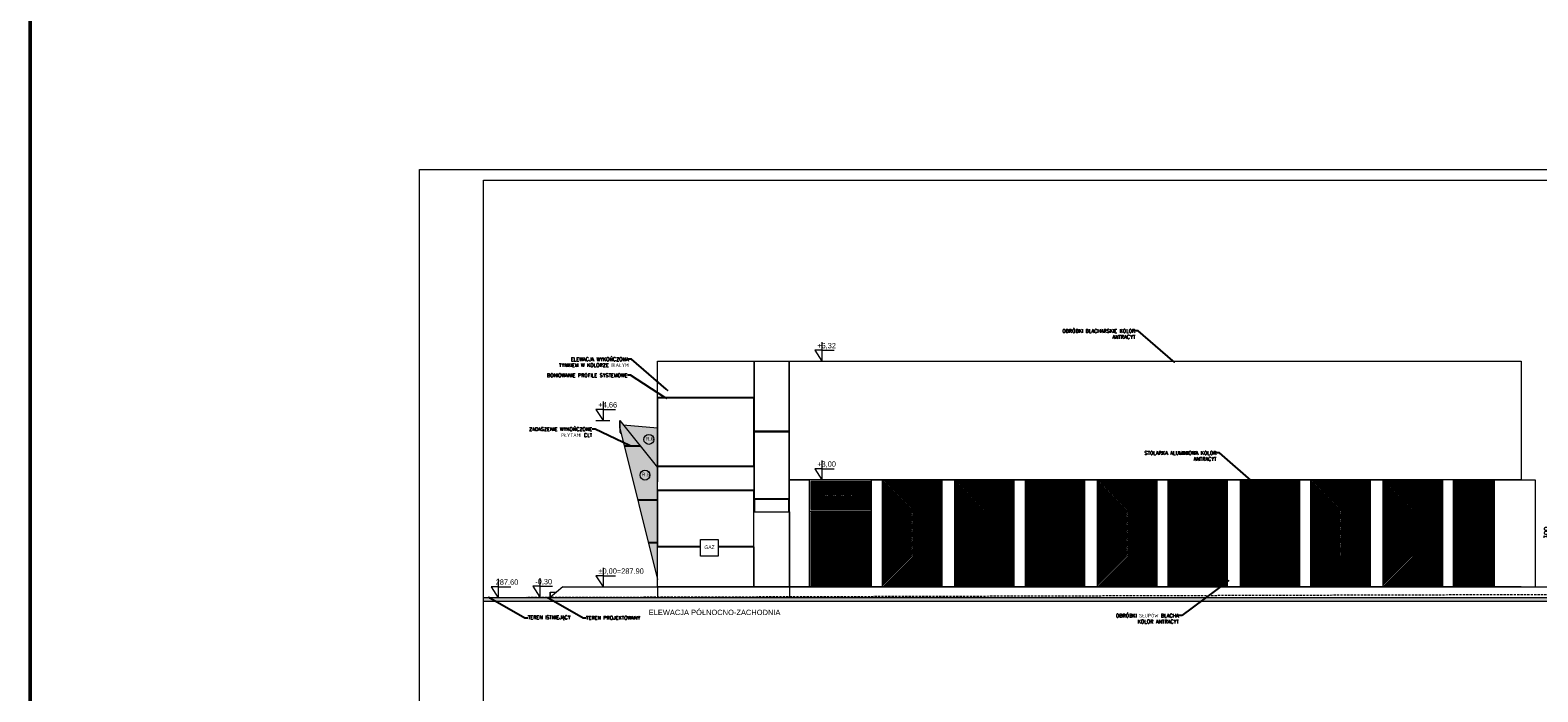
# Model space of a CAD drawing. Header units: millimetres. Extents: x -115268 to 140687, y -37779 to 24471.
# Tile 76 of 256: x 43052 to 47276, y -7935 to -6082. Entities that reach past the tile are written whole.
import ezdxf
from ezdxf import colors
from ezdxf.entities.mleader import LeaderData, LeaderLine
from ezdxf.math import Vec2, Vec3

# ---------------------------------------------------------------- set-up
doc = ezdxf.new("R2010")
doc.units = ezdxf.units.MM
doc.header["$PDMODE"] = 2
doc.header["$PDSIZE"] = 1
doc.linetypes.add('AUSGEZOGEN', pattern=[0])
doc.linetypes.add('DASHED', pattern=[19.05, 12.7, -6.35])
doc.layers.get('0').update_dxf_attribs({"lineweight": 9})
for name, color, linetype, lineweight in [('A stolarka', 4, 'Continuous', 9), ('A_CIENKA', 7, 'Continuous', 9), ('A_gaz', 2, 'Continuous', 5), ('A_HATCH', 8, 'Continuous', 9), ('A_PRZERYW', 8, 'DASHED', 9), ('A_RAMKA', 7, 'Continuous', 9), ('A_WIDOK', 253, 'Continuous', 9), ('\x9dciany', 7, 'Continuous', 9)]:
    doc.layers.add(name, color=color, linetype=linetype, lineweight=lineweight)
doc.layers.add('A_WYMIAR', color=253, linetype='Continuous', lineweight=5, transparency=0.2)
doc.styles.add('Arial', font='arial.ttf')
doc.styles.add('romans 1-100', font='romans.shx', dxfattribs={"width": 0.7, "height": 17})
doc.dimstyles.new('___SKALA_1_100', dxfattribs={"dimscale": 10, "dimtxt": 17, "dimasz": 0.8, "dimexe": 2, "dimexo": 2, "dimgap": 1, "dimtad": 1, "dimdec": 4, "dimrnd": 0.5, "dimdsep": 46, "dimtxsty": 'romans 1-100', "dimblk": 'ARCHTICK', "dimcen": 0.1, "dimdle": 1, "dimse1": 1, "dimse2": 1, "dimadec": 0, "dimazin": 0, "dimtfac": 1, "dimtdec": 4, "dimtix": 1, "dimtmove": 0, "dimatfit": 3, "dimldrblk": 'ARCHTICK', "dimfxl": 6, "dimfxlon": 1, "dimtolj": 1, "dimarcsym": 0})
pattern_1 = [(45, (-585.884, -2125.4363), (-2.24506403, 2.24506403), [])]

# ---------------------------------------------------------------- blocks, each defined once
blk = doc.blocks.new('_Dot')
at = {"color": 0, "linetype": 'ByBlock', "lineweight": -2}
blk.add_line((-0.5, 0), (-1, 0), dxfattribs=at)
at = {"color": 0, "linetype": 'ByBlock', "const_width": 0.5}
blk.add_lwpolyline([(-0.25, 0, 1), (0.25, 0, 1)], format="xyb", close=True, dxfattribs=at)
blk = doc.blocks.new('_ArchTick')
at = {"color": 0, "linetype": 'ByBlock', "const_width": 0.15}
blk.add_lwpolyline([(-0.5, -0.5), (0.5, 0.5)], dxfattribs=at)
blk = doc.blocks.new('*D793')
at = {"layer": 'A_WIDOK', "color": 0, "lineweight": -2, "transparency": 16777216}
blk.add_line((47321, -7330.2), (47321, -7650), dxfattribs=at)
at = {"layer": 'Defpoints', "color": 0, "transparency": 16777216}
for p in [(47202.5, -7340.2), (47202.5, -7640), (47321, -7640)]:
    blk.add_point(p, dxfattribs=at)
at = {"layer": 'A_WIDOK', "color": 0, "lineweight": -2, "transparency": 16777216, "xscale": 8, "yscale": 8, "zscale": 8}
for p, rotation in [((47321, -7340.2), 90), ((47321, -7640), 270)]:
    blk.add_blockref('_ArchTick', p, dxfattribs=dict(at, rotation=rotation))
at = {"layer": 'A_WIDOK', "color": 0, "transparency": 16777216, "insert": (47302.5, -7490.1), "char_height": 17, "attachment_point": 5, "rotation": 90, "style": 'romans 1-100'}
blk.add_mtext('\\A1;300', dxfattribs=at)

msp = doc.modelspace()

# ---------------------------------------------------------------- hatches: boundary and pattern name
at = {"layer": 'A_CIENKA', "transparency": 33554534}
h = msp.add_hatch(color=34, dxfattribs=at)
h.dxf.hatch_style = 1
h.paths.add_polyline_path([(44809.18633, -7517.77992), (44783.65954, -7517.77992), (44809.18633, -7620.55196)])
h.paths.add_polyline_path([(44809.18633, -7398.4075), (44754.00949, -7398.4075), (44783.318, -7516.4049), (44809.18633, -7516.4049)])
h.paths.add_polyline_path([(44809.18633, -7326.87628), (44753.98318, -7247.38899), (44716.49911, -7247.38899), (44753.51274, -7396.40755), (44809.18633, -7396.40755)])
h.paths.add_polyline_path([(44703.91297, -7175.29263), (44703.83729, -7196.41195), (44716.01535, -7245.44135), (44752.63057, -7245.44135)])
h.paths.add_polyline_path([(44703.86463, -7207.09029), (44703.86751, -7208.21749), (44707.89824, -7212.76152), (44707.6524, -7211.77173)], flags=17)
h.paths.add_polyline_path([(44703.85917, -7204.95776), (44703.86463, -7207.09029), (44707.6524, -7211.77173), (44706.89047, -7208.70419)], flags=17)
h.paths.add_polyline_path([(46801.53337, -7932.30775), (47056.81475, -7932.30775), (47056.81475, -7773.28317), (46801.53337, -7773.28317)], flags=9)
h.paths.add_polyline_path([(48059.80164, -9272.5469), (48119.74024, -9272.5469), (48119.74024, -9241.63626), (48059.80164, -9241.63626)], flags=9)
h.paths.add_polyline_path([(48071.79527, -9384.16198), (48123.55857, -9384.16198), (48123.55857, -9353.25134), (48071.79527, -9353.25134)], flags=9)
h.paths.add_polyline_path([(48029.9193, -9155.37366), (48150.36951, -9155.37366), (48150.36951, -9124.46302), (48029.9193, -9124.46302)], flags=9)
h.paths.add_polyline_path([(44806.30489, -9011.3858), (45209.67801, -9011.3858), (45209.67801, -8980.47516), (44806.30489, -8980.47516)], flags=9)
h.paths.add_polyline_path([(44780.2353, -7732.38713), (45156.85194, -7732.38713), (45156.85194, -7701.47649), (44780.2353, -7701.47649)], flags=9)
h = msp.add_hatch(color=34, dxfattribs=at)
h.dxf.hatch_style = 1
h.paths.add_polyline_path([(44752.63057, -7245.44135), (44760.03538, -7245.44135), (44761.59358, -7247.38899), (44753.98318, -7247.38899), (44809.18633, -7326.87628), (44809.18633, -7196.51638), (44712.87366, -7188.19518)])
at = {"layer": 'A_HATCH', "true_color": 0x000000, "transparency": 33554559}
h = msp.add_hatch(color=18, dxfattribs=at)
h.dxf.hatch_style = 1
h.paths.add_polyline_path([(47808.12011, -7671.01702), (44322.30594, -7671.01702), (44322.30594, -7682.55813), (47808.12011, -7682.55813)])
at = {"layer": '\x9dciany', "true_color": 0x636466, "transparency": 33554534}
h = msp.add_hatch(dxfattribs=at)
h.set_pattern_fill('ANSI31', color=251)
h.set_pattern_definition(pattern_1)
h.paths.add_polyline_path([(45409.18633, -7424.25082), (45409.18633, -7346.25737), (45239.18535, -7346.25737), (45239.18535, -7424.25082)])
h = msp.add_hatch(dxfattribs=at)
h.set_pattern_fill('ANSI31', color=251, angle=-2e-14)
h.paths.add_polyline_path([(45606.68633, -7341.24856), (45439.18633, -7341.24825), (45439.18633, -7641.01422), (45606.68633, -7641.01453)])
h.paths.add_polyline_path([(45809.14032, -7341.25106), (45641.68633, -7341.24856), (45641.68633, -7641.01453), (45809.14032, -7641.01702)])
h.paths.add_polyline_path([(46006.68633, -7341.25106), (45839.18633, -7341.24887), (45839.18633, -7641.01483), (46006.68633, -7641.01702)])
h.paths.add_polyline_path([(46209.12768, -7341.25106), (46041.68633, -7341.25106), (46041.68633, -7641.01702), (46209.12768, -7641.01702)])
h.paths.add_polyline_path([(46406.68633, -7341.25106), (46239.18633, -7341.25106), (46239.18633, -7641.01702), (46406.68633, -7641.01702)])
h.paths.add_polyline_path([(46609.1542, -7341.25106), (46441.68633, -7341.24979), (46441.68633, -7641.01576), (46609.1542, -7641.01702)])
h.paths.add_polyline_path([(46806.68633, -7341.25041), (46639.18633, -7341.25106), (46639.18633, -7641.01702), (46806.68633, -7641.01637)])
h.paths.add_polyline_path([(47009.1496, -7341.25106), (46841.68633, -7341.25106), (46841.68633, -7641.01702), (47009.1496, -7641.01702)])
h.paths.add_polyline_path([(47154.18633, -7341.25095), (47039.18633, -7341.25073), (47039.18633, -7641.0167), (47154.18633, -7641.01691)])
h = msp.add_hatch(dxfattribs=at)
h.set_pattern_fill('ANSI31', color=251)
h.set_pattern_definition(pattern_1)
h.paths.add_polyline_path([(45239.18633, -7433.25755), (45409.18633, -7433.25572), (45409.18633, -7639.25319), (45239.18633, -7639.25502)])

# ---------------------------------------------------------------- linework, layer by layer
at = {"color": 7, "linetype": 'AUSGEZOGEN', "lineweight": 0}
msp.add_line((47229.18633, -7641.01702), (44809.18633, -7641.01702), dxfattribs=at)
at = {"ltscale": 0.5}
for points in [[(45234.18535, -7429.25082), (45409.18633, -7429.25082), (45409.18633, -7341.25737), (45234.18535, -7341.25737)], [(45239.18535, -7424.25082), (45409.18633, -7424.25082), (45409.18633, -7346.25737), (45239.18535, -7346.25737)]]:
    msp.add_lwpolyline(points, close=True, dxfattribs=at)
at = {"layer": 'A stolarka', "color": 3, "lineweight": 50}
msp.add_lwpolyline([(43051.8412, 1808.6369), (64269.45076, 1808.6369), (64269.45076, -17061.84221), (43051.8412, -17061.84221)], close=True, dxfattribs=at)
at = {"layer": 'A_CIENKA'}
for p, q in [((45269.98289, -6956.10035), (45269.98289, -7009.5285)), ((45179.18629, -7009.5285), (47229.18608, -7009.5285)), ((45179.18629, -7341.25106), (45179.18629, -7009.5285)), ((45269.98289, -6978.74541), (45249.98289, -6978.74541)), ((45249.98289, -6978.74541), (45269.98289, -7009.5285)), ((45269.98289, -6978.74541), (45304.89329, -6978.74541)), ((47229.18608, -7009.5285), (47229.18608, -7341.25106)), ((44656.97307, -7121.86448), (44656.97307, -7175.29263)), ((44656.97307, -7144.50954), (44636.97307, -7144.50954)), ((44636.97307, -7144.50954), (44656.97307, -7175.29263)), ((44636.97307, -7175.29263), (44675.52372, -7175.29263)), ((44656.97307, -7144.50954), (44691.88346, -7144.50954)), ((44703.83729, -7196.41195), (44809.18633, -7620.55196)), ((44703.84204, -7198.26412), (44704.49902, -7199.07609)), ((44703.84769, -7200.47404), (44705.28856, -7202.25481)), ((44703.85383, -7202.87261), (44706.14551, -7205.70491)), ((44703.85917, -7204.95776), (44706.89047, -7208.70419)), ((44703.86463, -7207.09029), (44707.6524, -7211.77173)), ((44703.86751, -7208.21749), (44707.89824, -7212.76152)), ((44716.01535, -7245.44135), (44760.03538, -7245.44135)), ((44716.49911, -7247.38899), (44761.59358, -7247.38899)), ((45269.98289, -7287.82291), (45269.98289, -7341.25106)), ((47229.18608, -7341.25106), (45179.18629, -7341.25106)), ((45269.98289, -7310.46797), (45249.98289, -7310.46797)), ((45249.98289, -7310.46797), (45269.98289, -7341.25106)), ((45269.98289, -7310.46797), (45304.89329, -7310.46797)), ((44753.51274, -7396.40755), (44809.18633, -7396.40755)), ((44754.00949, -7398.4075), (44809.18633, -7398.4075)), ((44783.318, -7516.4049), (44809.18633, -7516.4049)), ((44783.65954, -7517.77992), (44809.18633, -7517.77992)), ((44363.34856, -7641.08977), (44343.34856, -7641.08977)), ((44343.34856, -7641.08977), (44363.34856, -7671.87286)), ((44363.34856, -7618.44471), (44363.34856, -7671.87286)), ((44363.34856, -7641.08977), (44398.25896, -7641.08977)), ((44479.94054, -7639.77766), (44459.94054, -7639.77766)), ((44459.94054, -7639.77766), (44479.94054, -7670.56074)), ((44479.94054, -7617.13259), (44479.94054, -7670.56074)), ((44479.94054, -7639.77766), (44514.85094, -7639.77766)), ((45179.18173, -7620.55196), (45179.18629, -7620.55196)), ((44322.30594, -7671.01702), (47808.12011, -7671.01702))]:
    msp.add_line(p, q, dxfattribs=at)
at = {"layer": 'A_CIENKA', "color": 0}
for p, q in [((44809.18633, -7641.01702), (44809.18633, -7009.5285)), ((44809.18633, -7009.5285), (47228.72981, -7009.5285)), ((47228.72981, -7009.5285), (47228.72981, -7341.25106)), ((44656.97307, -7587.58888), (44656.97307, -7641.01702)), ((44656.97307, -7610.23394), (44636.97307, -7610.23394)), ((44636.97307, -7610.23394), (44656.97307, -7641.01702)), ((44656.97307, -7610.23394), (44691.88346, -7610.23394))]:
    msp.add_line(p, q, dxfattribs=at)
at = {"layer": 'A_CIENKA', "linetype": 'AUSGEZOGEN'}
msp.add_line((44322.30594, -7671.01702), (47808.12011, -7671.01702), dxfattribs=at)
at = {"layer": 'A_CIENKA'}
for points in [[(44142.30594, -6471.99762), (48342.30594, -6471.99762), (48342.30594, -9441.99762), (44142.30594, -9441.99762), (44142.30594, -6471.99762)], [(44703.91297, -7175.29263), (44703.83729, -7196.41195)], [(44703.83729, -7196.41195), (44703.91297, -7175.29263), (44809.18633, -7306.87628), (44809.18633, -7346.93258), (44808.83728, -7346.43386)], [(44703.83729, -7196.41195), (44703.86751, -7208.21749)], [(44809.18633, -7196.51638), (44712.87366, -7188.19518)], [(45409.18906, -7641.01702), (45409.18906, -7341.24545), (45439.18633, -7341.24545), (45439.18633, -7641.01702)], [(45606.68633, -7641.01702), (45606.68633, -7341.24606), (45641.68633, -7341.24606), (45641.68633, -7641.01702)], [(45809.14032, -7641.01702), (45809.14032, -7341.24668), (45839.18633, -7341.24668), (45839.18633, -7641.01702)], [(46006.68633, -7641.01702), (46006.68633, -7341.25106), (46041.68633, -7341.25106), (46041.68633, -7641.01702)], [(46209.12768, -7641.01702), (46209.12768, -7341.25106), (46239.18633, -7341.25106), (46239.18633, -7641.01702)], [(46406.68633, -7641.01702), (46406.68633, -7341.24853), (46441.68633, -7341.24853), (46441.68633, -7641.01702)], [(46609.1542, -7641.01702), (46609.1542, -7341.25106), (46639.18633, -7341.25106), (46639.18633, -7641.01702)], [(46806.68633, -7641.01702), (46806.68633, -7341.24976), (46841.68633, -7341.24976), (46841.68633, -7641.01702)], [(47039.18633, -7641.01702), (47039.18633, -7341.25041), (47009.1496, -7341.25041), (47009.1496, -7641.01702)], [(47154.18633, -7641.01702), (47154.18633, -7341.25084), (47268.7298, -7341.25084), (47268.7298, -7641.01702)], [(44979.81338, -7527.04016), (45079.1863, -7527.04016), (45079.1863, -7372.43852), (44809.18633, -7372.43852), (44809.18633, -7527.04016), (44929.81338, -7527.04016)], [(45324.18633, -7433.25572), (45409.18633, -7433.25572)], [(44809.18633, -7620.55196), (44809.18633, -7529.04012), (44929.81456, -7529.04012)], [(44979.81456, -7529.04012), (45079.1863, -7529.04012), (45079.1863, -7641.01702)]]:
    msp.add_lwpolyline(points, dxfattribs=at)
for points in [[(44809.18633, -7009.5285), (45079.1863, -7009.5285), (45079.1863, -7111.11148), (44809.18633, -7111.11148)], [(45177.18629, -7205.23868), (45081.1863, -7205.23868), (45081.1863, -7009.5285), (45177.18629, -7009.5285)], [(45079.1863, -7113.11144), (44809.18633, -7113.11144), (44809.18633, -7302.1121), (45079.1863, -7302.1121)], [(45177.18629, -7394.87622), (45081.18539, -7394.87622), (45081.18539, -7207.25184), (45177.18629, -7207.25184)], [(44809.18633, -7304.11205), (45079.1863, -7304.11205), (45079.1863, -7370.43856), (44809.18633, -7370.43856)], [(45081.18539, -7431.25589), (45177.18629, -7431.25589), (45177.18629, -7396.87617), (45081.18539, -7396.87617)], [(45324.18633, -7433.25572), (45239.18633, -7433.25755), (45239.18633, -7639.25502), (45324.18633, -7639.25319)]]:
    msp.add_lwpolyline(points, close=True, dxfattribs=at)
at = {"layer": 'A_CIENKA', "color": 0}
for points in [[(45179.18629, -7641.01702), (45179.18629, -7341.24474), (45234.18633, -7341.24474), (45234.18633, -7641.01702)], [(45079.1863, -7641.01702), (45079.1863, -7431.3099), (45179.18173, -7431.3099), (45179.18173, -7641.01702)]]:
    msp.add_lwpolyline(points, dxfattribs=at)
at = {"layer": 'A_CIENKA', "color": 1, "ltscale": 10}
for centre in [(44785.30951, -7228.31842), (44774.38642, -7328.33462)]:
    msp.add_circle(centre, 13.90315, dxfattribs=at)
at = {"layer": 'A_gaz'}
msp.add_lwpolyline([(44929.80258, -7508.84012), (44979.80258, -7508.84012), (44979.8303, -7555.55592), (44929.8303, -7555.55592)], close=True, dxfattribs=at)
at = {"layer": 'A_HATCH'}
msp.add_lwpolyline([(47808.12011, -7682.55813), (44322.30594, -7682.55813), (44322.30594, -7671.01702), (47808.12011, -7671.01702)], dxfattribs=at)
msp.add_lwpolyline([(47808.12011, -7682.55813), (44322.30594, -7682.55813), (44322.30594, -7671.01702), (47808.12011, -7671.01702)], dxfattribs=at)
at = {"layer": 'A_PRZERYW', "ltscale": 0.5}
msp.add_line((44322.30594, -7671.01702), (47808.12011, -7660.92717), dxfattribs=at)
at = {"layer": 'A_RAMKA'}
msp.add_lwpolyline([(44322.30594, -6501.99762), (48308.12011, -6501.99762), (48308.12011, -9411.99762), (44322.30594, -9411.99762)], close=True, dxfattribs=at)
at = {"layer": 'A_WYMIAR', "ltscale": 10}
for centre in [(45519.27756, -7503.89247), (45719.25686, -7503.89247), (45919.2556, -7503.89247), (46119.24422, -7503.89247), (46319.24537, -7503.89247), (46519.27074, -7503.89247), (46719.2893, -7503.89247), (46919.26613, -7503.89247), (47091.00253, -7504.64642)]:
    msp.add_circle(centre, 13.90315, dxfattribs=at)
at = {"layer": '\x9dciany', "color": 0}
for p, q in [((44544.18633, -7641.01702), (44509.18633, -7671.01702)), ((44544.18633, -7641.01702), (47528.72981, -7641.01702)), ((44809.18633, -7641.01702), (44809.18633, -7671.01702)), ((45179.18629, -7641.01702), (45179.18629, -7671.01702)), ((44509.18633, -7656.01702), (44509.18633, -7671.01702)), ((44509.18633, -7671.01702), (44509.18633, -7656.01702)), ((44509.18633, -7656.01702), (44526.68633, -7656.01702))]:
    msp.add_line(p, q, dxfattribs=at)

# ---------------------------------------------------------------- texts
at = {"color": 0, "insert": (44769.37241, -7705.41066), "char_height": 15, "width": 400, "attachment_point": 1, "style": 'Arial'}
msp.add_mtext('\\pxqc;ELEWACJA PÓŁNOCNO-ZACHODNIA', dxfattribs=at)
at = {"layer": 'A_CIENKA', "char_height": 15, "attachment_point": 1}
for s, width, heights, insert in [('+6,32', 104.1528188, [0], (45256.99465, -6958.12969)), ('+4,66', 48.770906, [0], (44643.98483, -7123.89382)), ('+3,00', 48.770906, [0], (45256.99465, -7289.85225)), (' 287.60', 332.8311032, [18.10996], (44350.36032, -7620.47405)), ('-0,30', 48.770906, [48.77091], (44466.9523, -7619.16193))]:
    msp.add_mtext_dynamic_manual_height_columns(s, width=width, gutter_width=17.5, heights=heights, dxfattribs=dict(at, insert=insert))
at = {"layer": 'A_CIENKA', "color": 1, "char_height": 10, "attachment_point": 1, "style": 'Arial'}
for s, insert in [('R.6', (44776.59997, -7221.73405)), ('R.5', (44765.67688, -7321.75025))]:
    msp.add_mtext_dynamic_manual_height_columns(s, width=473.6976626, gutter_width=1.25, heights=[9.22219], dxfattribs=dict(at, insert=insert))
at = {"layer": 'A_CIENKA', "color": 0, "insert": (44643.98483, -7589.61821), "char_height": 15, "attachment_point": 1}
msp.add_mtext_dynamic_manual_height_columns('%%P0,00=287.90', width=48.770906, gutter_width=17.5, heights=[0], dxfattribs=at)
at = {"layer": 'A_WYMIAR', "char_height": 10, "attachment_point": 1, "style": 'Arial'}
for s, insert in [('O.5', (45508.32433, -7497.30811)), ('O.5', (45708.30363, -7497.30811)), ('O.5', (45908.30237, -7497.30811)), ('O.5', (46108.29099, -7497.30811)), ('O.5', (46308.29215, -7497.30811)), ('O.5', (46508.31751, -7497.30811)), ('O.5', (46708.33608, -7497.30811)), ('O.5', (46908.31291, -7497.30811)), ('O.3', (47080.04931, -7498.06206))]:
    msp.add_mtext_dynamic_manual_height_columns(s, width=473.6976626, gutter_width=1.25, heights=[9.22219], dxfattribs=dict(at, insert=insert))
at = {"layer": 'A_WYMIAR', "color": 0, "insert": (44940.77656, -7525.45179), "char_height": 10, "attachment_point": 1, "rotation": 0.30099689, "style": 'Arial'}
msp.add_mtext_dynamic_manual_height_columns('GAZ', width=473.6976626, gutter_width=1.25, heights=[9.22219], dxfattribs=at)

# ---------------------------------------------------------------- dimensions: what is measured, and where the dimension line sits
at = {"layer": 'A_WIDOK', "color": 0}
dim = msp.add_linear_dim(base=(47320.96237, -7639.9961), p1=(47202.5332, -7340.23014), p2=(47202.5332, -7639.9961), angle=90, dimstyle='___SKALA_1_100', dxfattribs=at)
dim.commit()
dim.dimension.update_dxf_attribs({"geometry": '*D793', "text_midpoint": (47302.46237, -7490.11312)})

# ---------------------------------------------------------------- leaders
at = {"layer": 'A_CIENKA'}
ml = msp.add_multileader_mtext('Standard', dxfattribs=at)
ml.set_content('{\\Fromans.shx;OBRÓBKI BLACHARSKIE KOLOR ANTRACYT}', color=256)
ml.set_leader_properties()
ml.set_arrow_properties(name='DOT')
ml.build(insert=Vec2(0, 0))
ml.multileader.update_dxf_attribs({"arrow_head_size": 5})
ctx = ml.context
ctx.base_point, ctx.char_height, ctx.arrow_head_size, ctx.landing_gap_size, ctx.plane_origin = Vec3(45919.34705, -6924.50443), 10, 5, 0.09, Vec3(45995.77366, -7090.49151)
ctx.text_align_type = 2
notes = []
notes.append((ctx, [(0, (1, 1, 0), (46156.09848, -6924.50443), (-1, 0), 8, [(0, [(46256.88008, -7011.62488)], 0, [])])]))
ctx.mtext.insert, ctx.mtext.width, ctx.mtext.alignment, ctx.mtext.flow_direction = Vec3(46148.00848, -6919.50443), 239.2869378, 3, 5
ml = msp.add_multileader_mtext('Standard', dxfattribs=at)
ml.set_content('{\\Fromans|c238;ELEWACJA WYKOŃCZONA TYNKIEM W KOLORZE BIAŁYM}', color=256)
ml.set_leader_properties()
ml.set_arrow_properties(name='DOT')
ml.build(insert=Vec2(0, 0))
ml.multileader.update_dxf_attribs({"arrow_head_size": 5})
ctx = ml.context
ctx.base_point, ctx.char_height, ctx.arrow_head_size, ctx.landing_gap_size, ctx.plane_origin = Vec3(44509.87894, -7003.67751), 10, 5, 0.09, Vec3(44576.30555, -7169.66459)
ctx.text_align_type = 2
notes.append((ctx, [(1, (1, 1, 0), (44736.63037, -7003.67751), (-1, 0), 8, [(0, [(44837.41198, -7090.79796)], 0, [])])]))
ctx.mtext.insert, ctx.mtext.width, ctx.mtext.alignment, ctx.mtext.flow_direction = Vec3(44728.54037, -6998.67751), 239.2869378, 3, 5
ml = msp.add_multileader_mtext('Standard', dxfattribs=at)
ml.set_content('{\\Fromans.shx;BONIOWANIE PROFILE SYSTEMOWE}', color=256)
ml.set_leader_properties()
ml.set_arrow_properties(name='DOT')
ml.build(insert=Vec2(0, 0))
ml.multileader.update_dxf_attribs({"arrow_head_size": 5})
ctx = ml.context
ctx.base_point, ctx.char_height, ctx.arrow_head_size, ctx.landing_gap_size, ctx.plane_origin = Vec3(44569.61989, -7048.6768), 10, 5, 0.09, Vec3(44573.18936, -7214.61388)
ctx.text_align_type = 2
notes.append((ctx, [(0, (1, 1, 0), (44733.51418, -7048.6768), (-1, 0), 8, [(0, [(44834.29579, -7113.11144)], 0, [])])]))
ctx.mtext.insert, ctx.mtext.width, ctx.mtext.alignment, ctx.mtext.flow_direction = Vec3(44725.42418, -7043.6768), 239.2869378, 3, 5
ml = msp.add_multileader_mtext('Standard', dxfattribs=at)
ml.set_content('{\\Fromans|c238;ZADASZENIE WYKOŃCZONE PŁYTAMI CLT}', color=256)
ml.set_leader_properties()
ml.set_arrow_properties(name='DOT')
ml.build(insert=Vec2(0, 0))
ml.multileader.update_dxf_attribs({"arrow_head_size": 5})
ctx = ml.context
ctx.base_point, ctx.char_height, ctx.arrow_head_size, ctx.landing_gap_size, ctx.plane_origin = Vec3(44430.08906, -7199.67607), 10, 5, 0.09, Vec3(44474.13472, -7326.25562)
ctx.text_align_type = 2
notes.append((ctx, [(1, (1, 1, 0), (44634.45954, -7199.67607), (-1, 0), 8, [(0, [(44735.24115, -7247.38899)], 0, [])])]))
ctx.mtext.insert, ctx.mtext.width, ctx.mtext.alignment, ctx.mtext.flow_direction = Vec3(44626.36954, -7194.67607), 239.2869378, 3, 5
ml = msp.add_multileader_mtext('Standard', dxfattribs=at)
ml.set_content('{\\Fromans.shx;STOLARKA ALUMINIOWA KOLOR ANTRACYT}', color=256)
ml.set_leader_properties()
ml.set_arrow_properties(name='DOT')
ml.build(insert=Vec2(0, 0))
ml.multileader.update_dxf_attribs({"arrow_head_size": 5})
ctx = ml.context
ctx.base_point, ctx.char_height, ctx.arrow_head_size, ctx.landing_gap_size, ctx.plane_origin = Vec3(46149.26687, -7266.21525), 10, 5, 0.09, Vec3(46223.31253, -7432.20233)
ctx.text_align_type = 2
notes.append((ctx, [(0, (1, 1, 0), (46383.63735, -7266.21525), (-1, 0), 8, [(0, [(46484.41895, -7353.3357)], 0, [])])]))
ctx.mtext.insert, ctx.mtext.width, ctx.mtext.alignment, ctx.mtext.flow_direction = Vec3(46375.54735, -7261.21525), 239.2869378, 3, 5
ml = msp.add_multileader_mtext('Standard', dxfattribs=at)
ml.set_content('{\\Fromans.shx;OBRÓBKI SŁUPÓW BLACHA KOLOR ANTRACYT}', color=256)
ml.set_leader_properties()
ml.set_arrow_properties(name='DOT')
ml.build(insert=Vec2(0, 0))
ml.multileader.update_dxf_attribs({"arrow_head_size": 5})
ctx = ml.context
ctx.base_point, ctx.char_height, ctx.arrow_head_size, ctx.landing_gap_size, ctx.plane_origin = Vec3(46071.84581, -7721.88793), 10, 5, 0.09, Vec3(46117.79622, -7887.87501)
ctx.text_align_type = 2
notes.append((ctx, [(0, (1, 1, 0), (46278.12104, -7721.88793), (-1, 0), 8, [(0, [(46409.12884, -7624.10861)], 0, [])])]))
ctx.mtext.insert, ctx.mtext.width, ctx.mtext.alignment, ctx.mtext.flow_direction = Vec3(46270.03104, -7716.88793), 239.2869378, 3, 5
ml = msp.add_multileader_mtext('Standard', dxfattribs=at)
ml.set_content('{\\Fromans.shx;TEREN ISTNIEJĄCY}', color=256)
ml.set_leader_properties()
ml.set_arrow_properties(name='DOT')
ml.build(insert=Vec2(0, 0))
ml.multileader.update_dxf_attribs({"arrow_head_size": 5})
ctx = ml.context
ctx.base_point, ctx.char_height, ctx.arrow_head_size, ctx.landing_gap_size, ctx.plane_origin = Vec3(44445.94689, -7727.82815), 10, 5, 0.09, Vec3(44412.84969, -7893.46523)
notes.append((ctx, [(0, (1, 1, 0), (44437.94689, -7727.82815), (1, 0), 8, [(0, [(44337.05943, -7670.6214)], 0, [])])]))
ctx.mtext.insert, ctx.mtext.width, ctx.mtext.flow_direction = Vec3(44446.03689, -7721.87815), 239.2869378, 5
ml = msp.add_multileader_mtext('Standard', dxfattribs=at)
ml.set_content('{\\Fromans.shx;TEREN PROJEKTOWANY}', color=256)
ml.set_leader_properties()
ml.set_arrow_properties(name='DOT')
ml.build(insert=Vec2(0, 0))
ml.multileader.update_dxf_attribs({"arrow_head_size": 5})
ctx = ml.context
ctx.base_point, ctx.char_height, ctx.arrow_head_size, ctx.landing_gap_size, ctx.plane_origin = Vec3(44609.20635, -7728.20309), 10, 5, 0.09, Vec3(44576.10915, -7893.84018)
notes.append((ctx, [(0, (1, 1, 0), (44601.20635, -7728.20309), (1, 0), 8, [(0, [(44500.31888, -7670.99634)], 0, [])])]))
ctx.mtext.insert, ctx.mtext.width, ctx.mtext.flow_direction = Vec3(44609.29635, -7723.20309), 239.2869378, 5
for ctx, leaders in notes:
    for number, flags, end, landing, length, lines in leaders:
        leader = LeaderData()
        leader.index, (leader.has_last_leader_line, leader.has_dogleg_vector, leader.attachment_direction) = number, flags
        leader.last_leader_point, leader.dogleg_vector, leader.dogleg_length = Vec3(end), Vec3(landing), length
        for number, points, colour, breaks in lines:
            line = LeaderLine()
            line.index, line.vertices, line.color, line.breaks = number, Vec3.list(points), colors.encode_raw_color(colour), breaks
            leader.lines.append(line)
        ctx.leaders.append(leader)

doc.saveas('drawing.dxf')
